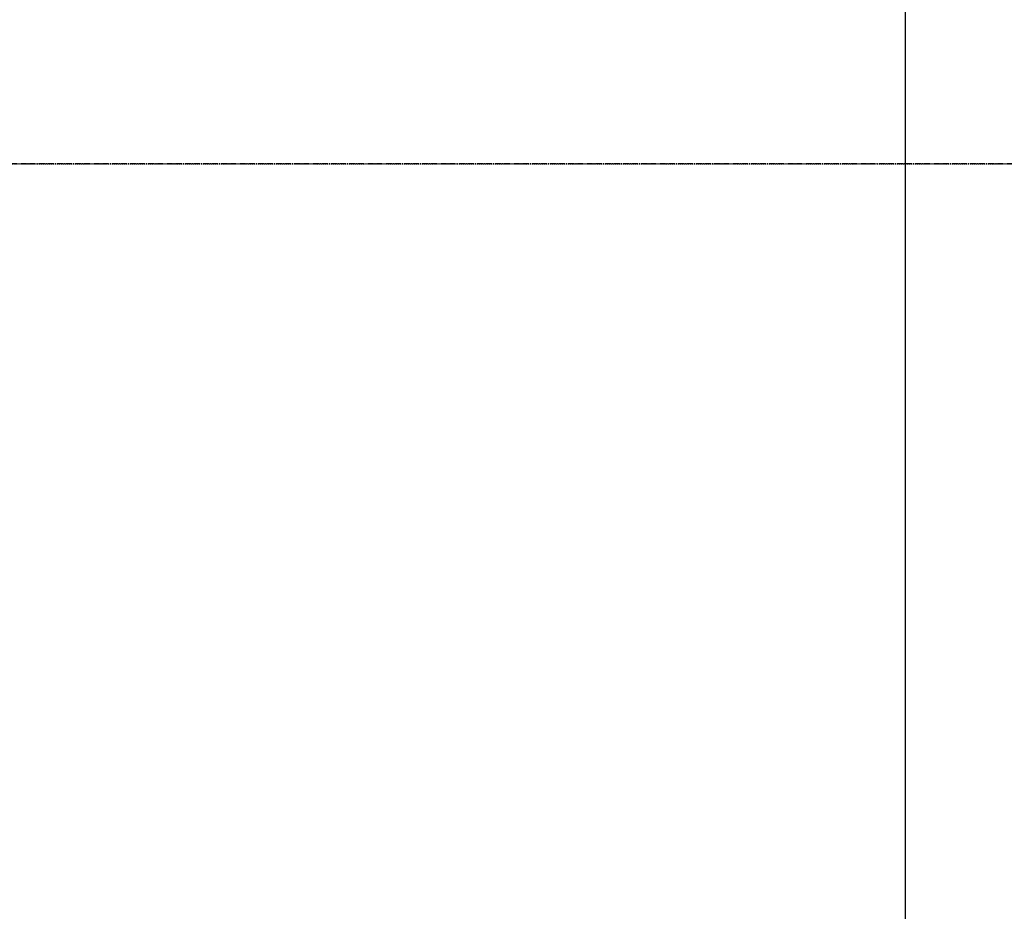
# Model space of a CAD drawing. Header units: inches. Extents: x -266 to 18759, y 463 to 1824.
# Tile 51 of 100: x 647 to 768, y 1401 to 1511. Entities that reach past the tile are written whole.
import ezdxf
from ezdxf import colors
from ezdxf.entities.mleader import LeaderData, LeaderLine
from ezdxf.math import Vec2, Vec3

# ---------------------------------------------------------------- set-up
doc = ezdxf.new("R2010")
doc.units = ezdxf.units.IN
doc.header["$MEASUREMENT"] = 0
doc.linetypes.add('CENTER2', pattern=[1.125, 0.75, -0.125, 0.125, -0.125])
doc.linetypes.add('Dash', pattern=[0.25, 0.125, -0.125])
for name, color, linetype in [('A-WALL-HDLN', 3, 'Dash'), ('S-ANNO-NOTE', 2, 'Continuous'), ('S-GRID', 1, 'CENTER2'), ('S-JNTS-CTLJ', 132, 'Continuous')]:
    doc.layers.add(name, color=color, linetype=linetype)
doc.styles.add('Annotative', font='romans.shx', dxfattribs={"width": 0.8, "height": 0.125})

msp = doc.modelspace()

# ---------------------------------------------------------------- linework, layer by layer
at = {"layer": 'A-WALL-HDLN'}
msp.add_lwpolyline([(249.0774, 893.2059), (249.0774, 1493.2059), (2153.0774, 1493.2059), (2153.0774, 893.2059)], dxfattribs=at)
at = {"layer": 'S-GRID', "lineweight": -3}
msp.add_line((2229.5745, 1493.2059), (-105.9934, 1493.2059), dxfattribs=at)
at = {"layer": 'S-JNTS-CTLJ'}
msp.add_line((756.0774, 1513.2059), (756.0774, 803.2059), dxfattribs=at)

# ---------------------------------------------------------------- leaders
at = {"layer": 'S-ANNO-NOTE', "lineweight": -3}
ml = msp.add_multileader_mtext('Standard', dxfattribs=at)
ml.set_content('INSIDE FACE OF WALL', color=256, style='Annotative')
ml.set_leader_properties(color=1, linetype='ByLayer', lineweight=-1)
ml.build(insert=Vec2(0, 0))
ml.multileader.update_dxf_attribs({"text_right_attachment_type": 3, "dogleg_length": 0.125, "arrow_head_size": 12, "scale": 96})
ctx = ml.context
ctx.base_point, ctx.scale, ctx.char_height, ctx.arrow_head_size, ctx.landing_gap_size, ctx.plane_origin = Vec3(-4.4088, 1428.9679), 96, 12, 12, 8.64, Vec3(-108.8048, 1375.7208)
ctx.right_attachment = 3
notes = []
notes.append((ctx, [(1, (1, 1, 0), (111.2712, 1408.9679), (-1, 0), 12, [(0, [(196.835, 1493.2059)], 0, [])])]))
ctx.mtext.insert, ctx.mtext.width, ctx.mtext.defined_height, ctx.mtext.flow_direction = Vec3(4.2312, 1434.9679), 101.061947, 50.638, 5
for ctx, leaders in notes:
    for number, flags, end, landing, length, lines in leaders:
        leader = LeaderData()
        leader.index, (leader.has_last_leader_line, leader.has_dogleg_vector, leader.attachment_direction) = number, flags
        leader.last_leader_point, leader.dogleg_vector, leader.dogleg_length = Vec3(end), Vec3(landing), length
        for number, points, colour, breaks in lines:
            line = LeaderLine()
            line.index, line.vertices, line.color, line.breaks = number, Vec3.list(points), colors.encode_raw_color(colour), breaks
            leader.lines.append(line)
        ctx.leaders.append(leader)

doc.saveas('drawing.dxf')
